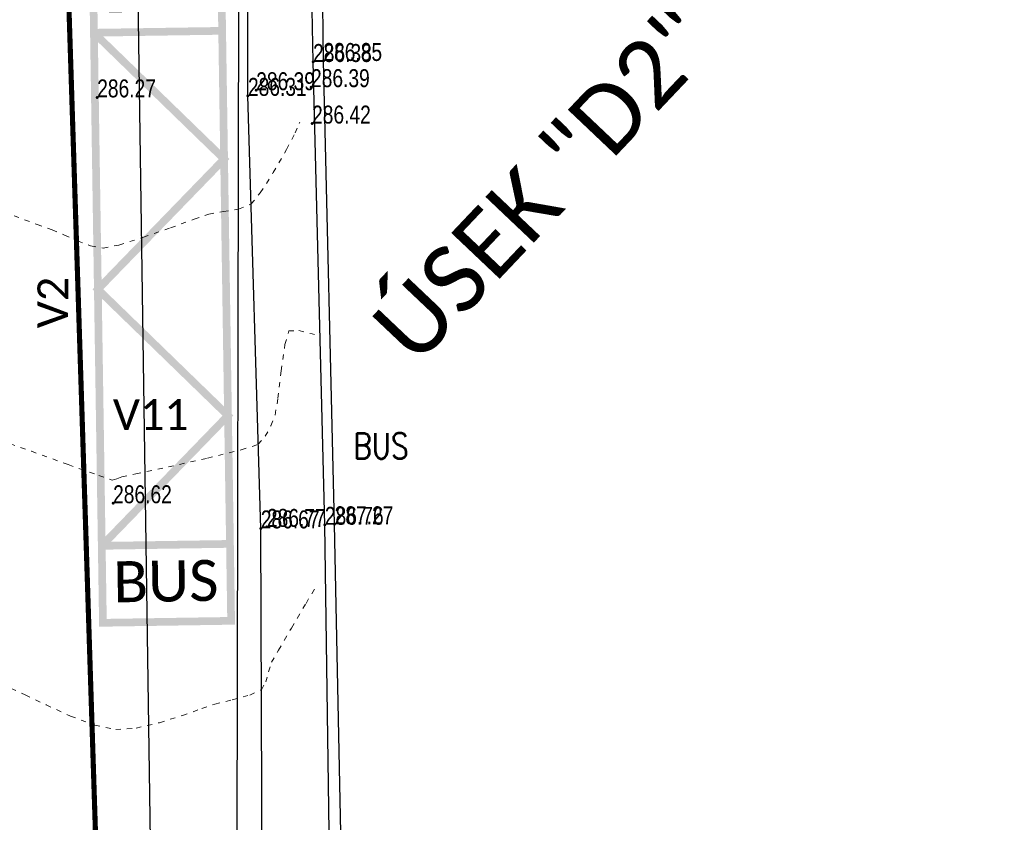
# Model space of a CAD drawing. Header units: feet. Extents: x -783217 to -782936, y -1044805 to -1043930.
# Tile 64 of 81: x -782998 to -782979, y -1044320 to -1044305. Entities that reach past the tile are written whole.
import ezdxf
from ezdxf.enums import TextEntityAlignment as Align

# ---------------------------------------------------------------- set-up
doc = ezdxf.new("R2010")
doc.units = ezdxf.units.FT
doc.header["$MEASUREMENT"] = 0
for name, pattern in [('ACAD_ISO07W100', [3, 0, -3]), ('V1a', [1, 1, 0]), ('ČÁRKOVANÁ', [0.75, 0.5, -0.25])]:
    doc.linetypes.add(name, pattern=pattern)
for name, color, linetype, lineweight in [('_DZ vodorovné', 5, 'Continuous', 15), ('KN_hranice pozemků', 140, 'Continuous', 30), ('POPIS-VELKÉ', 1, 'Continuous', 50), ('Vrstevnice', 250, 'ACAD_ISO07W100', 15), ('Vrstva 51', 7, 'Continuous', 0), ('Z_Popisy', 7, 'Continuous', 9), ('Z_VÝŠKY', 7, 'Continuous', 9), ('Z_VÝŠKY NETISK', 252, 'Continuous', 9)]:
    doc.layers.add(name, color=color, linetype=linetype, lineweight=lineweight)
for name, color, linetype in [('DZ_vodorovné', 5, 'Continuous'), ('Z_hrany ploch', 7, 'Continuous'), ('Z_oploceni', 3, 'PLOTDRTL'), ('Z_PROPUST', 152, 'Continuous')]:
    doc.layers.add(name, color=color, linetype=linetype)
doc.styles.add('calibri', font='calibri.ttf')
doc.styles.add('Legend', font='calibri.ttf')
doc.styles.add('ROMANS', font='romans.shx', dxfattribs={"width": 0.8})
doc.styles.add('Style-cs_Working', font='cs_Working.shx')
doc.linetypes.add('6.2321', pattern='A,3.5,-4,[24,dgnlstyle-is.shx,S=0.015865,R=0,X=0,Y=0],6,-3,3.5', length=20)
doc.linetypes.add('PLOTDRTL', pattern='A,5,[95,civil.shx,S=1,R=0,X=0,Y=0],5', length=10)

# ---------------------------------------------------------------- blocks, each defined once
blk = doc.blocks.new('A$C752E571F')
at = {"layer": 'DZ_vodorovné', "ltscale": 0.05, "const_width": 0.15}
blk.add_lwpolyline([(-9.005, 9.704), (-2.121, -1.324), (0, 0), (-6.884, 11.028)], close=True, dxfattribs=at)
for points in [[(-6.09, 9.755), (-8.21, 8.432)], [(-6.09, 9.755), (-6.886, 6.311), (-3.442, 5.514), (-4.239, 2.069), (-0.794, 1.272)], [(-0.794, 1.272), (-2.915, -0.051)]]:
    blk.add_lwpolyline(points, dxfattribs=at)
at = {"layer": 'DZ_vodorovné', "ltscale": 0.05, "char_height": 0.8, "width": 1, "attachment_point": 5, "rotation": 211.9805, "style": 'Legend'}
for insert in [(-7.517, 9.702), (-1.428, -0.053)]:
    blk.add_mtext('BUS', dxfattribs=dict(at, insert=insert))

msp = doc.modelspace()

# ---------------------------------------------------------------- linework, layer by layer
at = {"layer": '_DZ vodorovné', "linetype": 'ČÁRKOVANÁ', "const_width": 0.1}
msp.add_lwpolyline([(-782996.38, -1044334.745), (-782998.061, -1044282.507)], dxfattribs=at)
at = {"layer": 'KN_hranice pozemků', "linetype": 'Continuous'}
msp.add_line((-782994.04, -1044302.49), (-782994.1, -1044333.95), dxfattribs=at)
at = {"layer": 'Vrstevnice', "ltscale": 0.04}
for points, elevation in [([(-782998.421, -1044308.637), (-782997.973, -1044308.805), (-782997.678, -1044308.914), (-782997.435, -1044309.012), (-782997.181, -1044309.128), (-782996.927, -1044309.225), (-782996.685, -1044309.268), (-782996.376, -1044309.208), (-782995.898, -1044309.057), (-782995.37, -1044308.871), (-782994.906, -1044308.702), (-782994.624, -1044308.605), (-782994.34, -1044308.555), (-782994.042, -1044308.507), (-782993.798, -1044308.407), (-782993.62, -1044308.191), (-782993.367, -1044307.797), (-782993.106, -1044307.344), (-782992.938, -1044307.02), (-782992.859, -1044306.84), (-782992.851, -1044306.811)], 286.4), ([(-782998.707, -1044313.003), (-782998.081, -1044313.228), (-782997.363, -1044313.487), (-782996.767, -1044313.699), (-782996.508, -1044313.788), (-782996.414, -1044313.762), (-782996.32, -1044313.728), (-782996.045, -1044313.669), (-782995.412, -1044313.532), (-782994.651, -1044313.361), (-782993.99, -1044313.199), (-782993.659, -1044313.091), (-782993.522, -1044312.935), (-782993.412, -1044312.728), (-782993.33, -1044312.521), (-782993.275, -1044312.195), (-782993.211, -1044311.659), (-782993.139, -1044311.144), (-782993.063, -1044310.882), (-782992.866, -1044310.875), (-782992.609, -1044310.94), (-782992.564, -1044310.954)], 286.6), ([(-782998.48, -1044317.852), (-782998.201, -1044317.975), (-782997.792, -1044318.171), (-782997.319, -1044318.387), (-782996.846, -1044318.566), (-782996.438, -1044318.652), (-782996.038, -1044318.622), (-782995.584, -1044318.516), (-782995.137, -1044318.375), (-782994.757, -1044318.241), (-782994.504, -1044318.155), (-782994.169, -1044318.071), (-782993.821, -1044317.978), (-782993.598, -1044317.874), (-782993.511, -1044317.723), (-782993.458, -1044317.525), (-782993.398, -1044317.34), (-782993.264, -1044317.102), (-782993.013, -1044316.672), (-782992.728, -1044316.191), (-782992.557, -1044315.904)], 286.8)]:
    msp.add_lwpolyline(points, dxfattribs=dict(at, elevation=elevation))
at = {"layer": 'Vrstva 51', "color": 7, "linetype": 'Continuous', "lineweight": 53}
for p in [(-782992.59, -1044305.64), (-782992.39, -1044305.62), (-782992.63, -1044306.13), (-782996.8, -1044306.33), (-782993.86, -1044306.3), (-782993.7, -1044306.19), (-782992.61, -1044306.84), (-782996.49, -1044314.24), (-782993.61, -1044314.73), (-782993.49, -1044314.7), (-782992.36, -1044314.66), (-782992.17, -1044314.65)]:
    msp.add_point(p, dxfattribs=at)
at = {"layer": 'Z_hrany ploch', "linetype": 'Continuous', "flags": 128}
for points in [[(-782995.96, -1044338.49), (-782995.01, -1044335.1), (-782992.21, -1044325.24), (-782992.36, -1044314.66), (-782992.59, -1044305.64), (-782992.68, -1044300.9), (-782992.28, -1044300.87), (-782992.196, -1044301.684)], [(-782993.57, -1044325.13), (-782993.61, -1044314.73), (-782993.86, -1044306.3), (-782993.87, -1044300.97), (-782992.68, -1044300.9)]]:
    msp.add_lwpolyline(points, dxfattribs=at)
at = {"layer": 'Z_oploceni', "ltscale": 0.5, "flags": 128}
msp.add_lwpolyline([(-783018.54, -1044433.67), (-783012.79, -1044421.73), (-783006.66, -1044408.27), (-783002.93, -1044399.96), (-783000.5, -1044394.61), (-782995.72, -1044383.87), (-782994.52, -1044377.84), (-782993.5, -1044372.11), (-782993.39, -1044370.52), (-782993.44, -1044369.01), (-782993.63, -1044363.14), (-782993.55, -1044361.31), (-782993.86, -1044345.26), (-782993.9, -1044339.61), (-782994.02, -1044336.05), (-782993.72, -1044335.88), (-782994.27, -1044334.19), (-782994.35, -1044333.87), (-782991.95, -1044325.41), (-782992.17, -1044314.65), (-782992.39, -1044305.62), (-782992.43, -1044301.79)], dxfattribs=at)
at = {"layer": 'Z_PROPUST', "linetype": '6.2321', "ltscale": 0.1}
msp.add_lwpolyline([(-782995.477, -1044340.351), (-782996.02, -1044303.04), (-782998.078, -1044278.195), (-782999.939, -1044251.377), (-783002.61, -1044182.797)], dxfattribs=at)

# ---------------------------------------------------------------- block references
at = {"layer": 'DZ_vodorovné', "ltscale": 0.05, "rotation": 148.8988916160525}
msp.add_blockref('A$C752E571F', (-782996.886, -1044303.571), dxfattribs=at)

# ---------------------------------------------------------------- texts
at = {"layer": '_DZ vodorovné', "linetype": 'V1a', "style": 'Legend'}
msp.add_text('V2', height=0.6, rotation=89.7425, dxfattribs=at).set_placement((-782997.968, -1044310.83), align=Align.TOP_LEFT)
msp.add_text('V11', height=0.6, dxfattribs=at).set_placement((-782996.495, -1044312.212), align=Align.TOP_LEFT)
at = {"layer": 'Z_Popisy', "linetype": 'Continuous', "style": 'ROMANS', "width": 0.8}
msp.add_text('BUS', height=0.5, dxfattribs=at).set_placement((-782991.808, -1044312.871), align=Align.TOP_LEFT)
at = {"layer": 'Z_VÝŠKY', "linetype": 'Continuous', "style": 'Style-cs_Working', "width": 0.8}
for s, p in [('286.38', (-782992.59, -1044305.64)), ('286.39', (-782993.7, -1044306.19)), ('286.27', (-782996.8, -1044306.33)), ('286.42', (-782992.61, -1044306.84)), ('286.62', (-782996.49, -1044314.24)), ('286.67', (-782993.61, -1044314.73))]:
    msp.add_text(s, height=0.35, dxfattribs=at).set_placement(p)
at = {"layer": 'Z_VÝŠKY NETISK', "linetype": 'Continuous', "style": 'Style-cs_Working', "width": 0.8}
for s, p in [('286.85', (-782992.39, -1044305.62)), ('286.31', (-782993.86, -1044306.3)), ('286.39', (-782992.63, -1044306.13)), ('286.77', (-782993.49, -1044314.7)), ('286.76', (-782992.36, -1044314.66)), ('287.27', (-782992.17, -1044314.65))]:
    msp.add_text(s, height=0.35, dxfattribs=at).set_placement(p)

# ---------------------------------------------------------------- next in the draw order: texts
at = {"layer": 'POPIS-VELKÉ', "linetype": 'ByBlock', "insert": (-782991.529, -1044310.695), "char_height": 1.3, "attachment_point": 1, "rotation": 46.5482, "style": 'calibri', "bg_fill": 3, "box_fill_scale": 1, "bg_fill_color": 256, "bg_fill_transparency": 0}
msp.add_mtext_dynamic_manual_height_columns('ÚSEK "D2" - dl. 14m', width=16.68234, gutter_width=1, heights=[0], dxfattribs=at)

doc.saveas('drawing.dxf')
